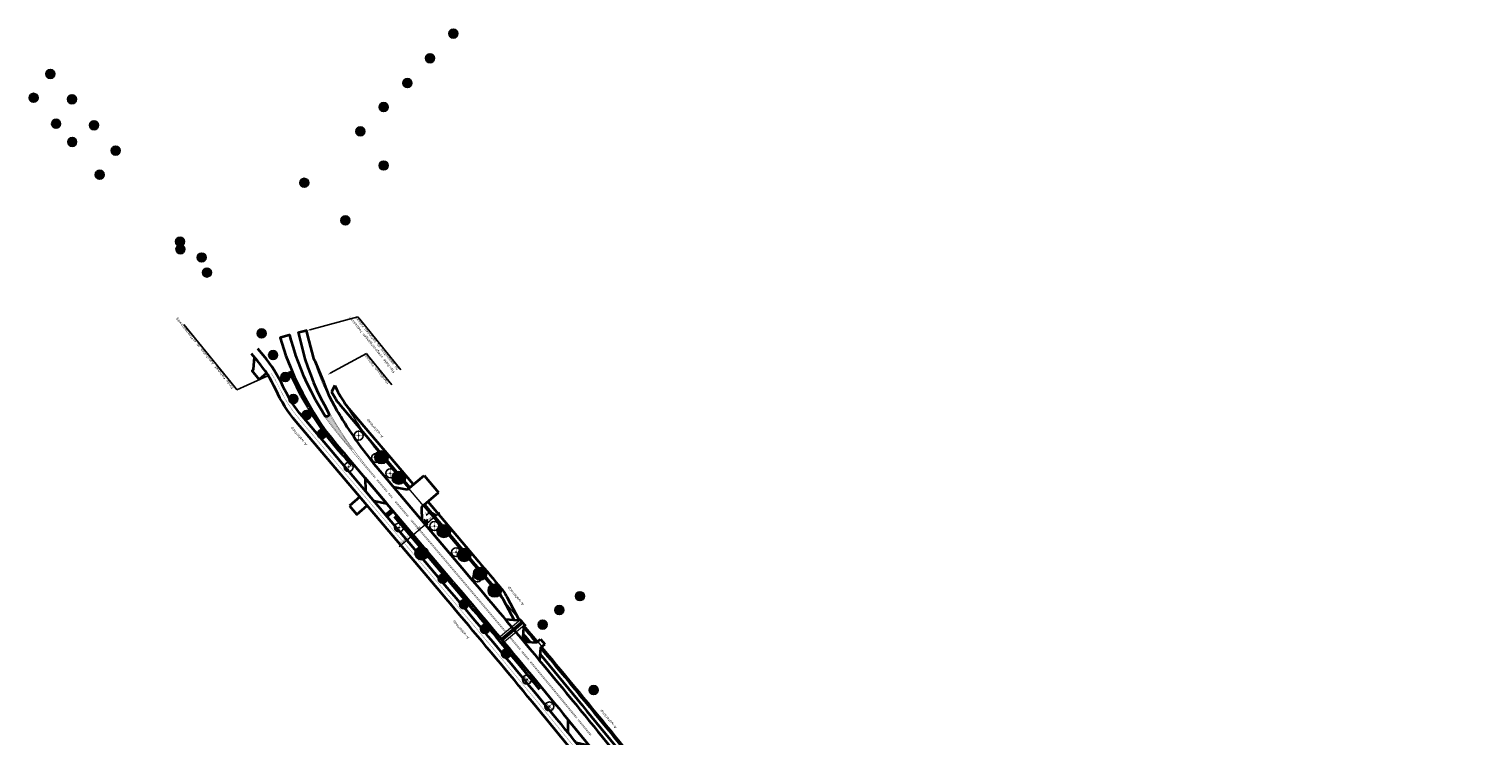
# Model space of a CAD drawing. Header units: metres. Extents: x 101623 to 104606, y 400821 to 405824.
# Tile 45 of 46: x 101623 to 102272, y 405509 to 405824. Entities that reach past the tile are written whole.
import ezdxf
from ezdxf import colors
from ezdxf.entities.mleader import LeaderData, LeaderLine
from ezdxf.enums import TextEntityAlignment as Align
from ezdxf.math import Vec2, Vec3

# ---------------------------------------------------------------- set-up
doc = ezdxf.new("R2010")
doc.units = ezdxf.units.M
doc.header["$LTSCALE"] = 0.5
for name, pattern in [('VW-1-1_STREEP', [2, 1, -1]), ('VW-3-3_STREEP', [6, 3, -3]), ('VW-30-270_STREEP', [3, 0.3, -2.7])]:
    doc.linetypes.add(name, pattern=pattern)
doc.layers.get('Defpoints').update_dxf_attribs({"color": 4})
doc.layers.add('000___Hulplijn', color=150, linetype='Continuous', lineweight=13, plot=False)
for name, color, linetype, lineweight in [('B-WE-GR-BOOM-A', 63, 'Continuous', 25), ('B-WE-GR-BOOM-S', 253, 'Continuous', 25), ('N-WE-BV-GELEIDECONSTRUCTIE_GELEIDERAIL-G', 210, 'BV-GELEIDERAIL', 35), ('N-WE-GR-BOOM-A', 104, 'Continuous', 25), ('N-WE-GR-BOOM-S', 90, 'Continuous', 25), ('N-WE-IE-MEUBILAIR_WEGMEUBILAIR_LICHTMAST-S-500', 7, 'Continuous', 25), ('N-WE-VH-KANTVERHARDING-G', 210, 'Continuous', 35), ('N-WE-VH-KANTVERHARDING-G_2', 4, 'Continuous', 35), ('N-WE-VH-KANTVERHARDING-G_3', 221, 'Continuous', 35), ('N-WE-VW-MARKERING_LANGS_STREEP_11_015-G', 7, 'VW-1-1_STREEP', 35), ('N-WE-VW-MARKERING_LANGS_STREEP_30270_010-G', 7, 'VW-30-270_STREEP', 13), ('N-WE-VW-MARKERING_LANGS_STREEP_33_015-G', 7, 'VW-3-3_STREEP', 13), ('N-WE-VW-MARKERING_LANGS_STREEP_DOORGETROKKEN_010-G', 7, 'Continuous', 13), ('N-WE-VW-MARKERING_LANGS_STREEP_DOORGETROKKEN_015-G', 7, 'Continuous', 13), ('N-WE-VW-MARKERING_PUNTSTUK-V', 7, 'Continuous', 18), ('N-WE-WH-T25', 7, 'Continuous', 25), ('V-WE-GR-BOOM_kruis-S', 10, 'Continuous', 25), ('X-XX-AL-M', 7, 'Continuous', 18), ('X-XX-AL-T25', 7, 'Continuous', 25), ('X-XX-AL_BINDEND-M', 10, 'Continuous', 18)]:
    doc.layers.add(name, color=color, linetype=linetype, lineweight=lineweight)
doc.layers.add('V-WE-GR-BOOM-S', color=3, linetype='Continuous', lineweight=25, true_color=0x00ff00)
doc.styles.add('NLCS-ISO', font='NLCS-ISO.ttf')
doc.styles.add('NLCS-ISO-M500-T18', font='NLCS-ISO.ttf', dxfattribs={"height": 0.9})
doc.styles.add('NLCS-ISO-M500-T25', font='NLCS-ISO.ttf', dxfattribs={"height": 1.25})
doc.linetypes.add('BV-GELEIDERAIL', pattern='A,10,-3,[108,NLCS.shx,S=1,R=0,X=0,Y=0],-3', length=16)
doc.dimstyles.new('NLCS-M500-T18-SCHRAP_L2_H2', dxfattribs={"dimscale": 0.5, "dimtxt": 2.5, "dimasz": 1.008, "dimexe": 2, "dimexo": 2, "dimgap": 0.7, "dimtad": 1, "dimzin": 0, "dimdsep": 46, "dimtxsty": 'NLCS-ISO-M500-T18', "dimblk": 'OBLIQUE', "dimcen": 0, "dimdle": 2, "dimclrd": 256, "dimclre": 256, "dimclrt": 256, "dimazin": 0, "dimtfac": 1, "dimtdec": 3, "dimtofl": 0, "dimtmove": 0, "dimatfit": 3, "dimldrblk": 'OBLIQUE', "dimfxl": 2, "dimfxlon": 1, "dimtfillclr": 256, "dimtolj": 1, "dimtzin": 0, "dimlwd": -1, "dimlwe": -1, "dimarcsym": 0})

# ---------------------------------------------------------------- blocks, each defined once
blk = doc.blocks.new('V-SGR-BOOM_01')
at = {"ltscale": 0.1}
h = blk.add_hatch(color=256, dxfattribs=at)
edge = h.paths.add_edge_path()
edge.add_arc((0, 0), 0.15, 0, 360)
at = {"color": 0}
blk.add_circle((0, 0), 2.5, dxfattribs=at)
at = {"ltscale": 0.1}
blk.add_circle((0, 0), 0.15, dxfattribs=at)
blk.add_circle((0, 0), 0.045)
at = {"layer": 'V-WE-GR-BOOM_kruis-S', "lineweight": -3, "const_width": 0.2, "flags": 128}
for points in [[(2.15, 2.15), (-2.15, -2.15)], [(-2.15, 2.15), (2.15, -2.15)]]:
    blk.add_lwpolyline(points, dxfattribs=at)
blk = doc.blocks.new('_Oblique')
at = {"color": 0, "linetype": 'ByBlock', "lineweight": -2}
blk.add_line((-0.5, -0.5), (0.5, 0.5), dxfattribs=at)
blk = doc.blocks.new('*D42')
at = {"layer": 'Defpoints', "color": 0, "transparency": 16777216}
for p in [(101798.69, 405604.56), (101793.35, 405600.03), (101794.79, 405598.34)]:
    blk.add_point(p, dxfattribs=at)
at = {"layer": 'X-XX-AL_BINDEND-M', "transparency": 16777216}
for p, q in [((101800.89, 405603.51), (101794.02, 405597.69)), ((101799.48, 405603.63), (101800.77, 405602.1)), ((101794.14, 405599.1), (101795.43, 405597.58))]:
    blk.add_line(p, q, dxfattribs=at)
at = {"layer": 'X-XX-AL_BINDEND-M', "transparency": 16777216, "xscale": 0.504, "yscale": 0.504, "zscale": 0.504}
for p, rotation in [((101800.13, 405602.87), 40.27358568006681), ((101794.79, 405598.34), 220.2735856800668)]:
    blk.add_blockref('_Oblique', p, dxfattribs=dict(at, rotation=rotation))
at = {"layer": 'X-XX-AL_BINDEND-M', "transparency": 16777216, "insert": (101796.94, 405601.21), "char_height": 0.9, "attachment_point": 5, "rotation": 40.27359, "style": 'NLCS-ISO-M500-T18'}
blk.add_mtext('\\A1;7.00', dxfattribs=at)
blk = doc.blocks.new('*D43')
at = {"layer": 'Defpoints', "color": 0, "transparency": 16777216}
for p in [(101791.96, 405595.95), (101791.96, 405595.95), (101793.35, 405600.03)]:
    blk.add_point(p, dxfattribs=at)
at = {"layer": 'X-XX-AL-M', "transparency": 16777216}
for p, q in [((101795.55, 405598.99), (101791.2, 405595.3)), ((101791.96, 405595.95), (101792.61, 405595.19)), ((101794.14, 405599.1), (101795.43, 405597.58))]:
    blk.add_line(p, q, dxfattribs=at)
at = {"layer": 'X-XX-AL-M', "transparency": 16777216, "xscale": 0.504, "yscale": 0.504, "zscale": 0.504}
for p, rotation in [((101791.96, 405595.95), 220.273585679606), ((101794.79, 405598.34), 40.27358567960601)]:
    blk.add_blockref('_Oblique', p, dxfattribs=dict(at, rotation=rotation))
at = {"layer": 'X-XX-AL-M', "transparency": 16777216, "insert": (101792.86, 405597.75), "char_height": 0.9, "attachment_point": 5, "rotation": 40.27359, "style": 'NLCS-ISO-M500-T18'}
blk.add_mtext('\\A1;3.70', dxfattribs=at)
blk = doc.blocks.new('*D44')
at = {"layer": 'Defpoints', "color": 0, "transparency": 16777216}
for p in [(101791.96, 405595.95), (101789.22, 405593.62), (101789.22, 405593.62)]:
    blk.add_point(p, dxfattribs=at)
at = {"layer": 'X-XX-AL_BINDEND-M', "transparency": 16777216}
for p, q in [((101792.73, 405596.59), (101788.46, 405592.97)), ((101791.96, 405595.95), (101792.61, 405595.19)), ((101789.22, 405593.62), (101789.86, 405592.86))]:
    blk.add_line(p, q, dxfattribs=at)
at = {"layer": 'X-XX-AL_BINDEND-M', "transparency": 16777216, "xscale": 0.504, "yscale": 0.504, "zscale": 0.504}
for p, rotation in [((101791.96, 405595.95), 40.27358567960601), ((101789.22, 405593.62), 220.273585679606)]:
    blk.add_blockref('_Oblique', p, dxfattribs=dict(at, rotation=rotation))
at = {"layer": 'X-XX-AL_BINDEND-M', "transparency": 16777216, "insert": (101790.07, 405595.4), "char_height": 0.9, "attachment_point": 5, "rotation": 40.27359, "style": 'NLCS-ISO-M500-T18'}
blk.add_mtext('\\A1;3.60', dxfattribs=at)
blk = doc.blocks.new('*D45')
at = {"layer": 'Defpoints', "color": 0, "transparency": 16777216}
for p in [(101798.69, 405604.56), (101804.71, 405606.74), (101804.71, 405606.74)]:
    blk.add_point(p, dxfattribs=at)
at = {"layer": 'X-XX-AL-M', "transparency": 16777216}
for p, q in [((101799.37, 405602.22), (101805.47, 405607.39)), ((101799.48, 405603.63), (101800.77, 405602.1)), ((101804.71, 405606.74), (101804.06, 405607.51))]:
    blk.add_line(p, q, dxfattribs=at)
at = {"layer": 'X-XX-AL-M', "transparency": 16777216, "xscale": 0.504, "yscale": 0.504, "zscale": 0.504}
for p, rotation in [((101800.13, 405602.87), 220.273585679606), ((101804.71, 405606.74), 40.27358567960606)]:
    blk.add_blockref('_Oblique', p, dxfattribs=dict(at, rotation=rotation))
at = {"layer": 'X-XX-AL-M', "transparency": 16777216, "insert": (101801.9, 405605.41), "char_height": 0.9, "attachment_point": 5, "rotation": 40.27359, "style": 'NLCS-ISO-M500-T18'}
blk.add_mtext('\\A1;6.00', dxfattribs=at)
blk = doc.blocks.new('*D46')
at = {"layer": 'Defpoints', "color": 0, "transparency": 16777216}
for p in [(101804.32, 405606.42), (101805.85, 405607.71), (101805.85, 405607.71)]:
    blk.add_point(p, dxfattribs=at)
at = {"layer": 'X-XX-AL_BINDEND-M', "transparency": 16777216}
for p, q in [((101802.57, 405608.64), (101800.53, 405606.9)), ((101805.09, 405607.07), (101802.57, 405608.64)), ((101803.56, 405605.77), (101806.61, 405608.36)), ((101804.32, 405606.42), (101803.68, 405607.18)), ((101805.85, 405607.71), (101805.2, 405608.48))]:
    blk.add_line(p, q, dxfattribs=at)
at = {"layer": 'X-XX-AL_BINDEND-M', "transparency": 16777216, "xscale": 0.504, "yscale": 0.504, "zscale": 0.504}
for p, rotation in [((101804.32, 405606.42), 220.273585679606), ((101805.85, 405607.71), 40.27358567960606)]:
    blk.add_blockref('_Oblique', p, dxfattribs=dict(at, rotation=rotation))
at = {"layer": 'X-XX-AL_BINDEND-M', "transparency": 16777216, "insert": (101801.03, 405608.38), "char_height": 0.9, "attachment_point": 5, "rotation": 40.27359, "style": 'NLCS-ISO-M500-T18'}
blk.add_mtext('\\A1;2.00', dxfattribs=at)
blk = doc.blocks.new('SIE-WEG_LICHTMAST-SO')
h = blk.add_hatch(color=256)
h.paths.add_polyline_path([(1.4, 0.6, 0.658505), (-1.4, 0.6)])
h.paths.add_polyline_path([(-1.4, -0.6, 0.658505), (1.4, -0.6)])
at = {"flags": 128}
for points in [[(-2.6, 1.5), (-1.3, 0.7)], [(-1.4, 0.6), (1.4, 0.6)], [(0, 1.5), (0, 3)], [(1.3, 0.7), (2.6, 1.5)], [(-2.6, -1.5), (-1.3, -0.8)], [(-1.4, -0.6), (1.4, -0.6)], [(0, -1.5), (0, -3)], [(2.6, -1.5), (1.3, -0.8)]]:
    blk.add_lwpolyline(points, dxfattribs=at)
blk.add_circle((0, 0), 1.5)
at = {"style": 'NLCS-ISO'}
blk.add_attdef('TYPE', text='', height=1.8, dxfattribs=at).set_placement((0, 3), align=Align.BOTTOM_CENTER)
blk = doc.blocks.new('SGR-BOOM_SCHIETWILG-SO')
at = {"linetype": 'ByBlock', "lineweight": 18}
h = blk.add_hatch(color=0, dxfattribs=at)
h.dxf.hatch_style = 1
edge = h.paths.add_edge_path()
edge.add_arc((0, 0), 0.25, 0, 360)
at = {"layer": 'N-WE-GR-BOOM-A'}
h = blk.add_hatch(color=256, dxfattribs=at)
h.dxf.hatch_style = 1
edge = h.paths.add_edge_path()
edge.add_arc((0, 0), 2, 0, 360)
at = {"color": 0, "linetype": 'ByBlock', "lineweight": 18}
for radius in [2, 0.25]:
    blk.add_circle((0, 0), radius, dxfattribs=at)
at = {"color": 0, "linetype": 'ByBlock', "lineweight": 18, "style": 'NLCS-ISO-M500-T25'}
blk.add_text('2', height=1.25, dxfattribs=at).set_placement((-1.39, -0.6))
blk = doc.blocks.new('SGR-BOOM_ESDOORN-SO')
at = {"linetype": 'ByBlock', "lineweight": 18}
h = blk.add_hatch(color=0, dxfattribs=at)
h.dxf.hatch_style = 1
edge = h.paths.add_edge_path()
edge.add_arc((0, 0), 0.25, 0, 360)
at = {"layer": 'N-WE-GR-BOOM-A'}
h = blk.add_hatch(color=256, dxfattribs=at)
h.dxf.hatch_style = 1
edge = h.paths.add_edge_path()
edge.add_arc((0, 0), 2, 0, 360)
at = {"color": 0, "linetype": 'ByBlock', "lineweight": 18}
for radius in [2, 0.25]:
    blk.add_circle((0, 0), radius, dxfattribs=at)
at = {"color": 0, "linetype": 'ByBlock', "lineweight": 18, "style": 'NLCS-ISO-M500-T25'}
blk.add_text('6', height=1.25, dxfattribs=at).set_placement((-1.36, -0.6))
blk = doc.blocks.new('SGR-BOOM_LINDE-SO')
at = {"linetype": 'ByBlock', "lineweight": 18}
h = blk.add_hatch(color=0, dxfattribs=at)
h.dxf.hatch_style = 1
edge = h.paths.add_edge_path()
edge.add_arc((0, 0), 0.25, 0, 360)
at = {"layer": 'N-WE-GR-BOOM-A'}
h = blk.add_hatch(color=256, dxfattribs=at)
h.dxf.hatch_style = 1
edge = h.paths.add_edge_path()
edge.add_arc((0, 0), 2, 0, 360)
at = {"color": 0, "linetype": 'ByBlock', "lineweight": 18}
for radius in [2, 0.25]:
    blk.add_circle((0, 0), radius, dxfattribs=at)
at = {"color": 0, "linetype": 'ByBlock', "lineweight": 18, "style": 'NLCS-ISO-M500-T25'}
blk.add_text('5', height=1.25, dxfattribs=at).set_placement((-1.36, -0.6))
blk = doc.blocks.new('SGR-BOOM_ARC-SO')
at = {"layer": 'B-WE-GR-BOOM-A'}
h = blk.add_hatch(color=256, dxfattribs=at)
h.dxf.hatch_style = 1
edge = h.paths.add_edge_path()
edge.add_arc((0, 0), 2, 0, 360)
at = {"color": 0, "linetype": 'ByBlock', "lineweight": -2}
for radius in [2, 0.25]:
    blk.add_circle((0, 0), radius, dxfattribs=at)

msp = doc.modelspace()

# ---------------------------------------------------------------- hatches: boundary and pattern name
at = {"layer": 'N-WE-VW-MARKERING_PUNTSTUK-V'}
h = msp.add_hatch(color=256, dxfattribs=at)
h.dxf.hatch_style = 1
h.paths.add_polyline_path([(101757.19, 405652.329), (101758.828, 405649.564), (101760.446, 405647.001), (101761.946, 405644.603), (101763.233, 405642.678), (101764.747, 405640.383), (101766.084, 405638.464), (101767.593, 405636.219), (101767.513, 405636.149), (101764.73, 405639.34), (101761.423, 405643.419), (101759.076, 405646.416), (101756.806, 405649.396), (101755.427, 405651.235), (101755.916, 405651.043), (101756.241, 405650.962), (101756.564, 405651.16), (101756.632, 405651.214), (101756.822, 405651.364), (101757.034, 405651.652), (101757.184, 405651.921)])

# ---------------------------------------------------------------- linework, layer by layer
at = {"layer": '000___Hulplijn'}
for p, q in [((101842.528, 405560.399), (101833.609, 405552.943)), ((101843.17, 405559.631), (101834.25, 405552.176)), ((101843.49, 405559.248), (101834.571, 405551.793)), ((101843.811, 405558.864), (101834.891, 405551.409)), ((101844.452, 405558.097), (101835.533, 405550.642))]:
    msp.add_line(p, q, dxfattribs=at)
at = {"layer": '000___Hulplijn', "ltscale": 2, "flags": 128}
for points in [[(101765.364, 405655.231, 0.0393252), (101781.78, 405631.869), (101821.716, 405584.735, -0.0050953), (101886.902, 405506.188), (102130.68, 405206.282, 0.0036979), (102205.917, 405115.109), (102503.849, 404759.459)], [(101850.965, 405529.212, 0.0030666), (101811.645, 405576.202), (101786.199, 405606.234)]]:
    msp.add_lwpolyline(points, format="xyb", dxfattribs=at)
at = {"layer": 'N-WE-BV-GELEIDECONSTRUCTIE_GELEIDERAIL-G', "ltscale": 2, "flags": 128}
for points in [[(101747.776, 405655.084), (101744.75, 405660.374), (101742.699, 405664.419), (101740.575, 405668.961), (101739.504, 405671.272)], [(101747.79, 405655.06), (101750.107, 405651.188), (101752.112, 405648.017), (101753.936, 405645.335), (101756.151, 405642.302), (101761.231, 405636.128), (101762.806, 405634.348)]]:
    msp.add_lwpolyline(points, dxfattribs=at)
for points in [[(101762.806, 405634.348, -0.0383923), (101764.312, 405632.685), (101767.015, 405629.495)], [(101851.273, 405529.466, 0.0030666), (101811.95, 405576.46), (101786.504, 405606.493)]]:
    msp.add_lwpolyline(points, format="xyb", dxfattribs=at)
at = {"layer": 'N-WE-VH-KANTVERHARDING-G', "ltscale": 2}
for p, q in [((101812.751, 405577.139), (101765.114, 405633.363)), ((101841.44, 405560.141), (101835.805, 405560.643)), ((101851.599, 405547.957), (101851.079, 405542.323))]:
    msp.add_line(p, q, dxfattribs=at)
at = {"layer": 'N-WE-VH-KANTVERHARDING-G', "ltscale": 2, "flags": 128}
for points in [[(101761.275, 405652.814), (101760.679, 405653.634), (101757.296, 405660.059), (101754.877, 405666.088), (101752.348, 405672.303), (101751.097, 405675.567), (101750.934, 405675.989), (101750.704, 405676.316), (101750.398, 405677.025), (101748.242, 405684.84), (101747.01, 405689.447), (101746.805, 405689.391), (101743.806, 405688.567), (101743.371, 405688.447), (101743.45, 405688.109), (101744.905, 405682.154), (101746.385, 405676.824), (101747.694, 405672.982), (101748.93, 405669.555), (101750.238, 405666.301), (101751.725, 405662.899), (101753.362, 405659.399), (101754.928, 405656.468), (101757.045, 405652.483), (101757.097, 405652.095), (101757.005, 405651.756), (101756.804, 405651.482), (101756.577, 405651.293), (101756.453, 405651.19), (101756.134, 405651.082), (101755.663, 405651.191), (101755.324, 405651.358), (101752.965, 405655.304), (101751.289, 405658.282), (101749.098, 405662.484), (101747.412, 405665.924), (101745.92, 405669.196), (101744.63, 405672.313), (101743.355, 405675.665), (101742.347, 405678.364), (101741.203, 405681.907), (101740.215, 405685.124), (101739.597, 405687.435), (101739.34, 405687.364), (101735.546, 405686.326), (101735.256, 405686.246), (101736.021, 405683.822), (101737.897, 405678.182), (101739.865, 405673.102), (101741.761, 405668.69), (101743.707, 405664.732), (101745.208, 405661.756), (101746.585, 405659.291), (101747.913, 405656.956), (101750.291, 405652.814), (101752.974, 405648.456), (101755.295, 405645.186), (101758.035, 405641.695), (101760.64, 405638.45), (101763.626, 405635.148), (101763.658, 405635.113)], [(101729.236, 405670.466), (101725.979, 405667.706), (101722.747, 405671.521), (101723.383, 405672.06), (101723.837, 405677.556)], [(101777.113, 405613.477), (101782.926, 405612.34), (101773.229, 405623.785), (101773.396, 405617.864)], [(101792.097, 405618.532), (101799.549, 405624.846)], [(101799.549, 405624.846), (101806.014, 405617.216)], [(101785.813, 405619.761), (101792.097, 405618.532)], [(101798.562, 405610.902), (101806.014, 405617.216)], [(101770.892, 405615.251), (101766.229, 405611.3)], [(101766.229, 405611.3), (101769.461, 405607.486), (101774.124, 405611.436)], [(101798.742, 405604.502), (101798.562, 405610.902)], [(101841.44, 405560.141), (101842.208, 405560.782)], [(101844.004, 405557.071), (101844.772, 405557.712)], [(101849.678, 405550.261), (101851.56, 405551.827)], [(101851.56, 405551.827), (101853.479, 405549.52)], [(101851.599, 405547.957), (101853.479, 405549.52)], [(101867.419, 405505.641), (101873.21, 405504.401), (101863.719, 405516.016), (101863.78, 405510.09)]]:
    msp.add_lwpolyline(points, dxfattribs=at)
for points in [[(101761.275, 405652.814, 0.039363), (101778.138, 405628.819), (101818.092, 405581.664, -0.0050953), (101883.216, 405503.192), (102126.994, 405203.286, 0.0036979), (102202.276, 405112.058), (102500.208, 404756.408)], [(101763.658, 405635.113), (101763.658, 405635.113, 0.0044273), (101765.114, 405633.363)], [(101812.751, 405577.139, -0.0050953), (101877.784, 405498.777)], [(101842.208, 405560.782, -0.0003594), (101844.772, 405557.712, -0.0001497)], [(101844.006, 405557.072), (101843.626, 405552.844, -0.0001427), (101845.456, 405550.649), (101849.678, 405550.261)]]:
    msp.add_lwpolyline(points, format="xyb", dxfattribs=at)
at = {"layer": 'N-WE-VH-KANTVERHARDING-G_2', "ltscale": 2}
for points in [[(101939.798, 405416.62), (101874.913, 405496.443, 0.0050953), (101809.928, 405574.747), (101745.212, 405651.129, -0.0671727), (101736.568, 405664.651, 0.06568), (101727.873, 405678.343), (101725.321, 405681.392)], [(101937.004, 405414.349), (101872.12, 405494.173, 0.0050953), (101807.181, 405572.42), (101742.465, 405648.802, -0.0671727), (101733.303, 405663.135, 0.06568), (101725.113, 405676.032), (101722.561, 405679.081)]]:
    msp.add_lwpolyline(points, format="xyb", dxfattribs=at)
at = {"layer": 'N-WE-VH-KANTVERHARDING-G_3', "ltscale": 2}
for p, q in [((101793.242, 405619.502), (101761.772, 405656.644)), ((101794.768, 405620.794), (101765.258, 405655.623)), ((101782.403, 405607.234), (101785.226, 405609.626)), ((101783.049, 405606.471), (101785.875, 405608.865))]:
    msp.add_line(p, q, dxfattribs=at)
at = {"layer": 'N-WE-VH-KANTVERHARDING-G_3', "ltscale": 2, "flags": 128}
for points in [[(101799.706, 405611.872), (101822.288, 405585.219, -0.0007906), (101832.509, 405573.117, -0.0544818), (101834.93, 405569.508), (101839.752, 405560.292)], [(101801.232, 405613.165), (101823.814, 405586.512, -0.0007906), (101834.039, 405574.405, -0.0544818), (101836.702, 405570.435), (101841.891, 405560.518)], [(101844.005, 405557.072, -0.0004425), (101849.681, 405550.264, -0.0004425)], [(101843.753, 405554.253, -0.0002428), (101846.866, 405550.52, -0.0002428)], [(101851.339, 405545.141, -0.00263), (101884.768, 405504.454), (101885.237, 405503.877)], [(101851.599, 405547.957, -0.0027299), (101886.32, 405505.715), (101888.366, 405503.198)]]:
    msp.add_lwpolyline(points, format="xyb", dxfattribs=at)
at = {"layer": 'N-WE-VH-KANTVERHARDING-G_3', "ltscale": 2}
for centre, start in [((101777.032, 405669.572), 211.26764), ((101780.518, 405668.552), 213.635866)]:
    msp.add_arc(centre, 20, start, 220.273586, dxfattribs=at)
at = {"layer": 'N-WE-VW-MARKERING_LANGS_STREEP_11_015-G', "ltscale": 2, "const_width": 0.15, "flags": 128}
for points in [[(101782.839, 405617.509), (101778.314, 405622.85)], [(101783.182, 405617.8), (101778.657, 405623.141)], [(101792.344, 405606.29), (101786.527, 405613.157)], [(101792.688, 405606.581), (101786.87, 405613.448)]]:
    msp.add_lwpolyline(points, dxfattribs=at)
for points in [[(101846.204, 405542.363, 0.0002496), (101843.007, 405546.207)], [(101846.55, 405542.651, 0.0002496), (101843.353, 405546.495)], [(101873.848, 405508.796, 0.0004493), (101868.15, 405515.763)], [(101874.196, 405509.081, 0.0004493), (101868.499, 405516.048)]]:
    msp.add_lwpolyline(points, format="xyb", dxfattribs=at)
at = {"layer": 'N-WE-VW-MARKERING_LANGS_STREEP_30270_010-G', "ltscale": 2, "const_width": 0.1, "flags": 128}
msp.add_lwpolyline([(101731.414, 405670.399, -0.0307493), (101734.935, 405663.893, 0.0671727), (101743.839, 405649.965), (101808.555, 405573.584, -0.0050953), (101873.516, 405495.308), (101938.401, 405415.484, 0.0609504), (101947.149, 405407.06, -0.0609504), (101955.898, 405398.636), (101980.685, 405368.142, -0.0609504), (101987.144, 405357.857, 0.0609504), (101993.603, 405347.572), (102117.294, 405195.401, 0.0036979), (102192.693, 405104.031), (102476.305, 404765.476)], format="xyb", dxfattribs=at)
at = {"layer": 'N-WE-VW-MARKERING_LANGS_STREEP_33_015-G', "ltscale": 2, "const_width": 0.15, "flags": 128}
for points in [[(101756.861, 405659.994), (101754.023, 405666.202), (101751.553, 405672.567), (101749.601, 405678.685), (101747.975, 405684.448), (101746.805, 405689.391)], [(101749.013, 405655.792), (101746.005, 405661.05), (101743.98, 405665.043), (101741.867, 405669.563), (101740.811, 405671.84), (101738.632, 405677.212), (101736.826, 405682.397), (101735.546, 405686.326)], [(101749.013, 405655.792), (101751.321, 405651.935), (101753.304, 405648.799), (101755.101, 405646.156), (101757.278, 405643.176), (101762.315, 405637.053), (101763.873, 405635.292)], [(101756.861, 405659.994), (101760.363, 405653.401), (101763.938, 405647.612), (101766.88, 405643.255), (101769.279, 405639.869)]]:
    msp.add_lwpolyline(points, dxfattribs=at)
for points in [[(101763.944, 405635.355, 0.0044403), (101765.4, 405633.606), (101813.037, 405577.381, -0.0050953), (101878.075, 405499.014), (102121.853, 405199.107, 0.0036979), (102197.197, 405107.804), (102495.129, 404752.154, -0.0147907), (102575.593, 404650.118), (102578.619, 404646.038, -0.0228337), (102590.706, 404628.083, 0.0228337), (102603.088, 404609.689), (102606.45, 404605.156)], [(101769.233, 405639.836, 0.0189679), (101777.851, 405628.579), (101817.805, 405581.422, -0.0050953), (101882.925, 405502.956), (102126.703, 405203.049, 0.0036979), (102201.988, 405111.817), (102499.92, 404756.167, -0.0158782), (102587.304, 404644.819)]]:
    msp.add_lwpolyline(points, format="xyb", dxfattribs=at)
at = {"layer": 'N-WE-VW-MARKERING_LANGS_STREEP_DOORGETROKKEN_010-G', "ltscale": 2, "const_width": 0.1, "flags": 128}
for points in [[(101733.439, 405663.199, 0.0299792), (101730.109, 405669.373)], [(101736.432, 405664.588, 0.0315137), (101732.714, 405671.432)], [(101733.439, 405663.199, 0.0671727), (101742.58, 405648.899)], [(101736.432, 405664.588, 0.0671727), (101745.097, 405651.032)], [(101872.236, 405494.267, 0.0050953), (101807.296, 405572.517)], [(101874.797, 405496.349, 0.0050953), (101809.813, 405574.65)]]:
    msp.add_lwpolyline(points, format="xyb", dxfattribs=at)
for points in [[(101742.58, 405648.899), (101807.296, 405572.517)], [(101745.097, 405651.032), (101809.813, 405574.65)]]:
    msp.add_lwpolyline(points, dxfattribs=at)
at = {"layer": 'N-WE-VW-MARKERING_LANGS_STREEP_DOORGETROKKEN_015-G', "ltscale": 2, "const_width": 0.15, "flags": 128}
for points in [[(101755.265, 405650.917), (101753.352, 405653.881), (101752.019, 405656.144), (101750.659, 405658.543), (101749.144, 405661.46), (101747.238, 405665.364), (101745.723, 405668.788), (101744.174, 405672.425), (101742.784, 405676.115), (101741.603, 405679.497), (101739.982, 405684.965), (101739.34, 405687.364)], [(101743.806, 405688.567), (101744.628, 405684.883), (101745.986, 405679.629), (101747.655, 405674.17), (101749.219, 405669.762), (101750.824, 405665.827), (101752.681, 405661.663), (101755.196, 405656.641), (101757.441, 405652.597)], [(101755.265, 405650.917), (101756.813, 405648.76), (101759.473, 405645.3), (101761.215, 405643.142), (101764.57, 405639.093), (101766.149, 405637.223)], [(101766.899, 405637.866), (101764.177, 405641.794), (101760.797, 405646.97), (101757.441, 405652.597)], [(101785.234, 405614.683), (101783.485, 405616.746)], [(101785.577, 405614.974), (101783.828, 405617.037)]]:
    msp.add_lwpolyline(points, dxfattribs=at)
for points in [[(101777.667, 405623.613), (101767.612, 405635.48, -0.0045431), (101766.157, 405637.23)], [(101778.01, 405623.904), (101775.998, 405626.28, -0.0204647), (101766.944, 405637.897)], [(101825.106, 405567.587, 0.0007638), (101815.25, 405579.256), (101793.637, 405604.764)], [(101825.45, 405567.877, 0.0007638), (101815.593, 405579.547), (101793.981, 405605.055)], [(101835.834, 405554.803, 0.0008332), (101825.106, 405567.587)], [(101836.179, 405555.092, 0.0008332), (101825.45, 405567.877)], [(101837.117, 405553.269, 0.0000499), (101836.475, 405554.036, 0.0000499)], [(101837.462, 405553.557, 0.0000499), (101836.821, 405554.325, 0.0000499)], [(101842.367, 405546.975, 0.0003593), (101837.758, 405552.501, 0.0003593)], [(101842.713, 405547.263, 0.0003593), (101838.103, 405552.79, 0.0003593)], [(101867.516, 405516.537, 0.0016219), (101846.843, 405541.594)], [(101867.865, 405516.821, 0.0016219), (101847.189, 405541.881)]]:
    msp.add_lwpolyline(points, format="xyb", dxfattribs=at)
at = {"layer": 'N-WE-VW-MARKERING_PUNTSTUK-V', "ltscale": 2, "flags": 128}
msp.add_lwpolyline([(101757.19, 405652.329, 0.1, 0.1, 0), (101758.828, 405649.564, 0.1, 0.1, 0), (101760.446, 405647.001, 0.1, 0.1, 0), (101761.946, 405644.603, 0.1, 0.1, 0), (101763.233, 405642.678, 0.1, 0.1, 0), (101764.747, 405640.383, 0.1, 0.1, 0), (101766.084, 405638.464, 0.1, 0.1, 0), (101767.593, 405636.219, 0.1, 0.1, 0), (101767.513, 405636.149, 0.1, 0.1, 0), (101764.73, 405639.34, 0.1, 0.1, 0), (101761.423, 405643.419, 0.1, 0.1, 0), (101759.076, 405646.416, 0.1, 0.1, 0), (101756.806, 405649.396, 0.1, 0.1, 0), (101755.427, 405651.235, 0.1, 0.1, 0), (101755.916, 405651.043, 0.1, 0.1, 0), (101756.241, 405650.962, 0.1, 0.1, 0), (101756.564, 405651.16, 0.1, 0.1, 0), (101756.632, 405651.214, 0.1, 0.1, 0), (101756.822, 405651.364, 0.1, 0.1, 0), (101757.034, 405651.652, 0.1, 0.1, 0), (101757.184, 405651.921, 0.1, 0.1, 0)], format="xyseb", close=True, dxfattribs=at)

# ---------------------------------------------------------------- block references
at = {"layer": 'B-WE-GR-BOOM-S'}
for p in [(101812.635, 405821.961), (101802.219, 405810.956), (101632.681, 405803.95), (101792.123, 405799.876), (101625.204, 405793.309), (101642.34, 405792.648), (101781.526, 405789.167), (101635.285, 405781.733), (101652.214, 405781.086), (101771.111, 405778.347), (101642.449, 405773.607), (101661.878, 405769.771), (101781.509, 405763.112), (101654.766, 405759.01), (101746.038, 405755.393), (101764.446, 405738.614), (101690.599, 405729.132), (101690.791, 405725.755), (101700.253, 405722.074), (101702.601, 405715.363), (101737.608, 405668.745), (101741.197, 405658.971), (101747.061, 405651.844), (101753.919, 405643.349), (101807.871, 405578.723), (101869.117, 405570.984), (101817.311, 405567.34), (101859.914, 405564.786), (101826.733, 405556.315), (101852.516, 405558.291), (101836.109, 405545.275), (101875.262, 405529.086)]:
    msp.add_blockref('SGR-BOOM_ARC-SO', p, dxfattribs=at)
at = {"layer": 'N-WE-GR-BOOM-S', "xscale": 1.5, "yscale": 1.5, "zscale": 1.5, "rotation": 135}
for name, p in [('SGR-BOOM_LINDE-SO', (101780.549, 405632.977)), ('SGR-BOOM_ESDOORN-SO', (101788.285, 405623.805)), ('SGR-BOOM_LINDE-SO', (101808.374, 405600.011)), ('SGR-BOOM_ESDOORN-SO', (101798.431, 405590.106)), ('SGR-BOOM_SCHIETWILG-SO', (101817.465, 405589.365)), ('SGR-BOOM_ESDOORN-SO', (101824.576, 405580.972)), ('SGR-BOOM_LINDE-SO', (101831.104, 405573.467))]:
    msp.add_blockref(name, p, dxfattribs=at)
at = {"layer": 'N-WE-IE-MEUBILAIR_WEGMEUBILAIR_LICHTMAST-S-500', "xscale": 0.5, "yscale": 0.5, "zscale": 0.5, "rotation": 90.00000000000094}
msp.add_blockref('SIE-WEG_LICHTMAST-SO', (101800.326, 405603.977), dxfattribs=at)
at = {"layer": 'V-WE-GR-BOOM-S', "xscale": 0.8, "yscale": 0.8, "zscale": 0.8}
for p, rotation in [((101770.351, 405642.612), 45), ((101778.13, 405632.679), 45), ((101765.913, 405628.639), 45), ((101784.454, 405625.787), 45), ((101788.405, 405601.627), 45), ((101804.158, 405602.274), 45), ((101813.859, 405590.607), 45), ((101823.353, 405579.355), 45), ((101845.515, 405533.77), 0.2169203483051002), ((101855.493, 405521.771), 0.2169203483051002)]:
    msp.add_blockref('V-SGR-BOOM_01', p, dxfattribs=dict(at, rotation=rotation))

# ---------------------------------------------------------------- texts
at = {"layer": 'N-WE-WH-T25', "char_height": 1.25, "width": 36.21263, "attachment_point": 1, "rotation": 130.699068, "style": 'NLCS-ISO-M500-T25'}
for insert in [(101780.571, 405641.332), (101746.552, 405637.894), (101843.391, 405566.599), (101818.943, 405551.599)]:
    msp.add_mtext('A-waterloop', dxfattribs=dict(at, insert=insert))
at = {"layer": 'X-XX-AL-T25', "insert": (101884.752, 405511.686), "char_height": 1.25, "width": 36.21263, "attachment_point": 1, "rotation": 130.699068, "style": 'NLCS-ISO-M500-T25'}
msp.add_mtext('A-waterloop', dxfattribs=at)

# ---------------------------------------------------------------- dimensions: what is measured, and where the dimension line sits
at = {"layer": 'X-XX-AL-M'}
for base, p1, p2, picture, middle in [((101804.706, 405606.744), (101798.693, 405604.559), (101804.706, 405606.744), '*D45', (101801.9, 405605.415)), ((101791.965, 405595.948), (101793.353, 405600.034), (101791.965, 405595.948), '*D43', (101792.859, 405597.755))]:
    dim = msp.add_linear_dim(base=base, p1=p1, p2=p2, angle=40.273586, dimstyle='NLCS-M500-T18-SCHRAP_L2_H2', override={"dimtmove": 1}, dxfattribs=at)
    dim.commit()
    dim.dimension.update_dxf_attribs({"geometry": picture, "text_midpoint": middle})
at = {"layer": 'X-XX-AL_BINDEND-M'}
dim = msp.add_linear_dim(base=(101805.851, 405607.714), p1=(101804.325, 405606.421), p2=(101805.851, 405607.714), angle=40.273586, dimstyle='NLCS-M500-T18-SCHRAP_L2_H2', override={"dimtmove": 1}, dxfattribs=at)
dim.commit()
dim.dimension.update_dxf_attribs({"geometry": '*D46', "text_midpoint": (101802.305, 405608.41), "dimtype": 160})
dim = msp.add_aligned_dim(p1=(101798.693, 405604.559), p2=(101793.353, 405600.034), distance=2.22, dimstyle='NLCS-M500-T18-SCHRAP_L2_H2', dxfattribs=at)
dim.commit()
dim.dimension.update_dxf_attribs({"geometry": '*D42', "text_midpoint": (101796.941, 405601.213)})
dim = msp.add_linear_dim(base=(101789.218, 405593.621), p1=(101791.965, 405595.948), p2=(101789.218, 405593.621), angle=40.273586, dimstyle='NLCS-M500-T18-SCHRAP_L2_H2', override={"dimtmove": 1}, dxfattribs=at)
dim.commit()
dim.dimension.update_dxf_attribs({"geometry": '*D44', "text_midpoint": (101790.074, 405595.395)})

# ---------------------------------------------------------------- next in the draw order: leaders
at = {"layer": 'X-XX-AL-T25'}
ml = msp.add_multileader_mtext('Standard', dxfattribs=at)
ml.set_content('Einde fietspad. Aansluiten op erftoegangsweg', color=256, style='NLCS-ISO-M500-T25')
ml.set_leader_properties(color=256, linetype='ByLayer', lineweight=-1)
ml.build(insert=Vec2(0, 0))
ml.multileader.update_dxf_attribs({"text_left_attachment_type": 5, "text_right_attachment_type": 5, "dogleg_length": 1.25, "arrow_head_size": 1.25})
ctx = ml.context
ctx.base_point, ctx.char_height, ctx.arrow_head_size, ctx.landing_gap_size, ctx.plane_origin, ctx.plane_x_axis, ctx.plane_y_axis = Vec3(101715.19, 405664.029), 1.25, 1.25, 0.45, Vec3(101706.311, 405649.136), Vec3(-0.6293204, 0.777146), Vec3(-0.777146, -0.6293204)
ctx.left_attachment, ctx.right_attachment = 5, 5
notes = []
notes.append((ctx, [(0, (1, 1, 0), (101715.977, 405663.058), (-0.6293204, 0.777146), 1.25, [(0, [(101730.88, 405669.849)], 0, [])])]))
ctx.mtext.insert, ctx.mtext.text_direction, ctx.mtext.rotation, ctx.mtext.width, ctx.mtext.flow_direction = Vec3(101713.644, 405663.356), Vec3(-0.6293204, 0.777146), 2.2514747, 35.46016, 5
ctx.mtext.has_bg_fill, ctx.mtext.bg_color, ctx.mtext.bg_scale_factor, ctx.mtext.bg_transparency, ctx.mtext.use_window_bg_color = 1, -1027028792, 1.5, 0, 1
ml = msp.add_multileader_mtext('Standard', dxfattribs=at)
ml.set_content('Handhaven fietspad', color=256, style='NLCS-ISO-M500-T25')
ml.set_leader_properties(color=256, linetype='ByLayer', lineweight=-1)
ml.build(insert=Vec2(0, 0))
ml.multileader.update_dxf_attribs({"text_left_attachment_type": 5, "text_right_attachment_type": 5, "dogleg_length": 1.25, "arrow_head_size": 1.25})
ctx = ml.context
ctx.base_point, ctx.char_height, ctx.arrow_head_size, ctx.landing_gap_size, ctx.plane_origin, ctx.plane_x_axis, ctx.plane_y_axis = Vec3(101784.485, 405666.066), 1.25, 1.25, 0.45, Vec3(101816.004, 405614.351), Vec3(-0.6293204, 0.777146), Vec3(-0.777146, -0.6293204)
ctx.left_attachment, ctx.right_attachment = 5, 5
notes.append((ctx, [(1, (1, 1, 0), (101773.85, 405679.2), (0.6293204, -0.777146), 1.25, [(0, [(101756.554, 405669.803)], 0, [])])]))
ctx.mtext.insert, ctx.mtext.text_direction, ctx.mtext.rotation, ctx.mtext.width, ctx.mtext.flow_direction = Vec3(101782.939, 405665.393), Vec3(-0.6293204, 0.777146), 2.2514747, 16.14498, 5
ctx.mtext.has_bg_fill, ctx.mtext.bg_color, ctx.mtext.bg_scale_factor, ctx.mtext.bg_transparency, ctx.mtext.use_window_bg_color = 1, -1027028792, 1.5, 0, 1
for ctx, leaders in notes:
    for number, flags, end, landing, length, lines in leaders:
        leader = LeaderData()
        leader.index, (leader.has_last_leader_line, leader.has_dogleg_vector, leader.attachment_direction) = number, flags
        leader.last_leader_point, leader.dogleg_vector, leader.dogleg_length = Vec3(end), Vec3(landing), length
        for number, points, colour, breaks in lines:
            line = LeaderLine()
            line.index, line.vertices, line.color, line.breaks = number, Vec3.list(points), colors.encode_raw_color(colour), breaks
            leader.lines.append(line)
        ctx.leaders.append(leader)

# ---------------------------------------------------------------- next in the draw order: linework, layer by layer
at = {"layer": 'N-WE-VH-KANTVERHARDING-G_3', "ltscale": 2}
msp.add_line((101759.663, 405665.02), (101758.255, 405662.15), dxfattribs=at)
for centre, radius, start, end in [((101803.489, 405685.638), 50.953, 207.42819, 211.26764), ((101808.55, 405687.202), 53.67, 204.395174, 213.635866)]:
    msp.add_arc(centre, radius, start, end, dxfattribs=at)

# ---------------------------------------------------------------- next in the draw order: block references
at = {"layer": 'B-WE-GR-BOOM-S'}
for p in [(101727.009, 405688.181), (101732.164, 405678.534)]:
    msp.add_blockref('SGR-BOOM_ARC-SO', p, dxfattribs=at)

# ---------------------------------------------------------------- next in the draw order: leaders
at = {"layer": 'X-XX-AL-T25'}
ml = msp.add_multileader_mtext('Standard', dxfattribs=at)
ml.set_content('Flexibele voegovergangen toepassen bij aansluiting op betonnen rijbaan', color=256, style='NLCS-ISO-M500-T25')
ml.set_leader_properties(color=256, linetype='ByLayer', lineweight=-1)
ml.build(insert=Vec2(0, 0))
ml.multileader.update_dxf_attribs({"text_left_attachment_type": 5, "text_right_attachment_type": 5, "dogleg_length": 1.25, "arrow_head_size": 1.25})
ctx = ml.context
ctx.base_point, ctx.char_height, ctx.arrow_head_size, ctx.landing_gap_size, ctx.plane_origin, ctx.plane_x_axis, ctx.plane_y_axis = Vec3(101788.845, 405672.342), 1.25, 1.25, 0.45, Vec3(101642.093, 405629.501), Vec3(-0.6293204, 0.777146), Vec3(-0.777146, -0.6293204)
ctx.left_attachment, ctx.right_attachment = 5, 5
notes = []
notes.append((ctx, [(1, (1, 1, 0), (101770.029, 405695.579), (0.6293204, -0.777146), 1.25, [(0, [(101747.33, 405689.495)], 0, [])])]))
ctx.mtext.insert, ctx.mtext.text_direction, ctx.mtext.rotation, ctx.mtext.width, ctx.mtext.defined_height, ctx.mtext.flow_direction = Vec3(101785.68, 405670.358), Vec3(-0.6293204, 0.777146), 2.2514747, 28.43889, 1.952, 5
ctx.mtext.has_bg_fill, ctx.mtext.bg_color, ctx.mtext.bg_scale_factor, ctx.mtext.bg_transparency, ctx.mtext.use_window_bg_color = 1, -1027028792, 1.5, 0, 1
for ctx, leaders in notes:
    for number, flags, end, landing, length, lines in leaders:
        leader = LeaderData()
        leader.index, (leader.has_last_leader_line, leader.has_dogleg_vector, leader.attachment_direction) = number, flags
        leader.last_leader_point, leader.dogleg_vector, leader.dogleg_length = Vec3(end), Vec3(landing), length
        for number, points, colour, breaks in lines:
            line = LeaderLine()
            line.index, line.vertices, line.color, line.breaks = number, Vec3.list(points), colors.encode_raw_color(colour), breaks
            leader.lines.append(line)
        ctx.leaders.append(leader)

doc.saveas('drawing.dxf')
